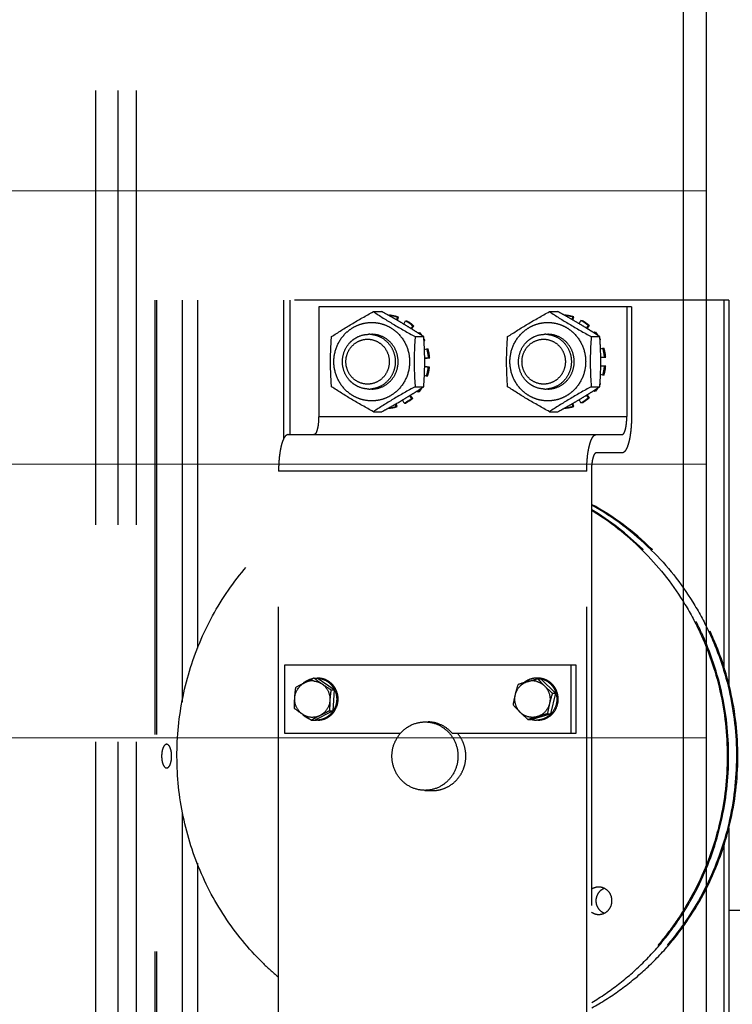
# Model space of a CAD drawing. Header units: millimetres. Extents: x 132157 to 155303, y 33763 to 45643.
# Tile 29 of 256: x 140923 to 141027, y 35073 to 35217. Entities that reach past the tile are written whole.
import ezdxf

# ---------------------------------------------------------------- set-up
doc = ezdxf.new("R2010")
doc.units = ezdxf.units.MM
doc.header["$LTSCALE"] = 20
doc.linetypes.add('ČÁRKOVANÁ2', pattern=[9.525, 6.35, -3.175])
doc.layers.add('KONSTRUKCE', color=30, linetype='Continuous')
doc.layers.add('PŘEJEZD', color=7, linetype='ČÁRKOVANÁ2')
doc.layers.add('SLABA', color=7, linetype='Continuous', lineweight=9)

msp = doc.modelspace()

# ---------------------------------------------------------------- linework, layer by layer
at = {"layer": 'KONSTRUKCE'}
for p, q in [((141023.1698, 36042.095), (141023.1698, 34538.5921)), ((141019.8365, 34540.5921), (141019.8365, 35875.2588))]:
    msp.add_line(p, q, dxfattribs=at)
at = {"layer": 'PŘEJEZD', "ltscale": 0.5}
for p, q in [((140933.8898, 34952.5921), (140933.8898, 36442.5921)), ((140937.1698, 34952.5921), (140937.1698, 36442.5921)), ((140939.8365, 34952.5921), (140939.8365, 36442.5921)), ((141026.4697, 35175.9255), (140939.8365, 35175.9255)), ((140942.5031, 35175.9255), (140942.5031, 35042.5921)), ((140942.753, 35175.9255), (140942.753, 35042.5921)), ((140946.5869, 35117.1439), (140946.5869, 35175.9255)), ((140948.7713, 35175.9255), (140948.7713, 35125.0506)), ((140961.3702, 35155.6475), (140961.3702, 35175.9255)), ((140962.2928, 35175.9255), (140962.2928, 35156.2588)), ((141025.7795, 35175.9255), (141025.7795, 35121.9924)), ((141026.4697, 35175.9255), (141026.4697, 35119.5543)), ((141012.2565, 35174.9255), (140966.4898, 35174.9255)), ((140966.4898, 35174.9255), (140966.4898, 35158.9255)), ((140974.4871, 35174.2386), (140975.7405, 35174.2386)), ((141000.2451, 35174.2386), (141001.4985, 35174.2386)), ((141011.5663, 35174.9255), (141011.5663, 35158.9255)), ((141012.2565, 35174.9255), (141012.2565, 35158.9255)), ((140976.7373, 35173.6835), (140976.7406, 35173.7129)), ((140978.0049, 35173.4281), (140977.8815, 35173.0324)), ((140978.1775, 35173.4281), (140978.0049, 35173.4281)), ((140978.0277, 35172.9482), (140978.1775, 35173.4281)), ((140978.9333, 35172.4144), (140979.1913, 35172.8935)), ((140979.1913, 35172.8935), (140979.3639, 35172.8935)), ((141002.4205, 35173.728), (141002.3918, 35173.744)), ((141003.6506, 35173.4646), (141003.5406, 35173.0893)), ((141003.8231, 35173.4646), (141003.6506, 35173.4646)), ((141003.6883, 35173.0043), (141003.8231, 35173.4646)), ((141004.5974, 35172.4705), (141004.846, 35172.9519)), ((141004.846, 35172.9519), (141005.0185, 35172.9519)), ((140978.9575, 35172.4032), (140978.9178, 35172.4269)), ((140980.0363, 35171.746), (140979.9116, 35171.8233)), ((140980.2542, 35172.1295), (140979.97, 35171.7839)), ((140980.1521, 35171.6741), (140980.0363, 35171.746)), ((140980.0843, 35171.7129), (140980.4267, 35172.1295)), ((140980.4267, 35172.1295), (140980.2542, 35172.1295)), ((141004.6025, 35172.4706), (141004.5735, 35172.4879)), ((141004.629, 35172.4549), (141004.6025, 35172.4706)), ((141005.6846, 35171.814), (141005.5838, 35171.8762)), ((141005.9218, 35172.2077), (141005.6328, 35171.8431)), ((141005.7484, 35171.7712), (141006.0944, 35172.2077)), ((141006.0944, 35172.2077), (141005.9218, 35172.2077)), ((141006.7192, 35171.1606), (141006.8368, 35171.2605)), ((141006.8368, 35171.2605), (141007.0093, 35171.2605)), ((140980.6047, 35170.582), (140981.858, 35170.582)), ((140981.0649, 35171.0937), (140981.1527, 35171.1656)), ((140981.1207, 35171.061), (140981.0731, 35171.0916)), ((140981.2251, 35170.9938), (140981.1207, 35171.061)), ((140981.1527, 35171.1656), (140981.3252, 35171.1656)), ((140982.0248, 35170.0387), (140981.8914, 35170.0387)), ((140981.8956, 35169.9702), (140982.0248, 35170.0387)), ((141006.3627, 35170.582), (141007.616, 35170.582)), ((141006.7642, 35171.1345), (141006.7261, 35171.1589)), ((141006.8335, 35171.0901), (141006.7642, 35171.1345)), ((141006.8872, 35171.0555), (141006.8335, 35171.0901)), ((141007.7282, 35170.1467), (141007.6427, 35170.1467)), ((141007.6456, 35170.1009), (141007.7282, 35170.1467)), ((140981.9647, 35168.6859), (140982.326, 35168.7921)), ((140982.326, 35168.7921), (140982.4985, 35168.7921)), ((141007.7189, 35168.8048), (141008.0508, 35168.9091)), ((141008.0508, 35168.9091), (141008.2234, 35168.9091)), ((140981.9989, 35167.413), (140982.7283, 35167.4738)), ((140982.5557, 35167.4738), (140981.9989, 35167.4274)), ((140982.7283, 35167.4738), (140982.5557, 35167.4738)), ((141007.757, 35167.522), (141008.4758, 35167.5953)), ((141008.3033, 35167.5953), (141007.757, 35167.5396)), ((141008.4758, 35167.5953), (141008.3033, 35167.5953)), ((140981.9975, 35166.199), (140982.5326, 35166.1345)), ((140982.7052, 35166.1345), (140981.9981, 35166.2198)), ((140982.5326, 35166.1345), (140982.7052, 35166.1345)), ((141008.4758, 35166.2557), (141007.757, 35166.329)), ((141007.757, 35166.3114), (141008.3033, 35166.2557)), ((141008.3033, 35166.2557), (141008.4758, 35166.2557)), ((140982.2576, 35164.8255), (140981.9571, 35164.926)), ((140982.4302, 35164.8255), (140982.2576, 35164.8255)), ((141008.0508, 35164.9419), (141007.7189, 35165.0461)), ((141008.2234, 35164.9419), (141008.0508, 35164.9419)), ((140980.6047, 35163.2689), (140981.858, 35163.2689)), ((140981.0033, 35162.4969), (140980.8587, 35162.6243)), ((140980.8639, 35162.6255), (140980.9088, 35162.6542)), ((140980.9088, 35162.6542), (140981.0324, 35162.7332)), ((140981.0324, 35162.7332), (140981.1207, 35162.79)), ((140981.8782, 35163.5973), (140981.9137, 35163.5973)), ((141006.3627, 35163.2689), (141007.616, 35163.2689)), ((141006.8368, 35162.5905), (141006.7192, 35162.6904)), ((141006.7261, 35162.6921), (141006.7642, 35162.7164)), ((141006.7642, 35162.7164), (141006.8335, 35162.7609)), ((141006.8335, 35162.7609), (141006.8872, 35162.7954)), ((141007.0093, 35162.5905), (141006.8368, 35162.5905)), ((141007.6427, 35163.7043), (141007.7282, 35163.7043)), ((141007.7282, 35163.7043), (141007.6456, 35163.75)), ((140978.7129, 35161.3021), (140978.7499, 35161.3241)), ((140978.9836, 35160.8425), (140978.7455, 35161.3243)), ((140978.7499, 35161.3241), (140978.7843, 35161.3445)), ((140979.7394, 35161.9216), (140979.8251, 35161.9743)), ((140979.78, 35161.949), (140980.0721, 35161.5667)), ((140980.2447, 35161.5667), (140979.897, 35162.0217)), ((140980.0721, 35161.5667), (140980.2447, 35161.5667)), ((140981.1758, 35162.4969), (140981.0033, 35162.4969)), ((141004.5735, 35161.363), (141004.6025, 35161.3803)), ((141004.846, 35160.899), (141004.5974, 35161.3804)), ((141004.6025, 35161.3803), (141004.629, 35161.3961)), ((141005.5838, 35161.9747), (141005.6846, 35162.0369)), ((141005.6328, 35162.0079), (141005.9218, 35161.6432)), ((141006.0944, 35161.6432), (141005.7484, 35162.0797)), ((141005.9218, 35161.6432), (141006.0944, 35161.6432)), ((140977.683, 35160.7042), (140977.7796, 35160.352)), ((140977.7796, 35160.352), (140977.9521, 35160.352)), ((140977.9521, 35160.352), (140977.832, 35160.79)), ((140979.1562, 35160.8425), (140978.9836, 35160.8425)), ((141002.3918, 35160.1069), (141002.4205, 35160.123)), ((141003.5406, 35160.7616), (141003.6506, 35160.3864)), ((141003.6506, 35160.3864), (141003.8231, 35160.3864)), ((141003.8231, 35160.3864), (141003.6883, 35160.8466)), ((141005.0185, 35160.899), (141004.846, 35160.899)), ((140966.4898, 35158.9255), (141011.5663, 35158.9255)), ((140974.4871, 35159.6124), (140975.7405, 35159.6124)), ((141000.2451, 35159.6124), (141001.4985, 35159.6124)), ((140962.0036, 35156.2588), (141010.8762, 35156.2588)), ((141010.8762, 35153.5921), (141007.0801, 35153.5921)), ((141005.6998, 35150.9255), (140960.6232, 35150.9255)), ((140960.6232, 35067.5921), (140960.6232, 35150.9255)), ((141005.6998, 35067.5921), (141005.6998, 35150.9255)), ((141006.39, 35150.9255), (141006.39, 35067.5921)), ((140961.5429, 35122.5921), (141004.0899, 35122.5921)), ((140961.5429, 35112.5921), (140961.5429, 35122.5921)), ((141003.3997, 35122.5921), (141003.3997, 35112.5921)), ((141004.0899, 35122.5921), (141004.0899, 35112.5921)), ((140965.8133, 35120.6651), (140966.2692, 35120.6651)), ((140968.7448, 35118.9582), (140966.2692, 35120.6651)), ((140998.5364, 35120.5809), (140998.9924, 35120.5809)), ((141001.1347, 35118.4449), (140998.9924, 35120.5809)), ((140968.2888, 35118.9582), (140968.7448, 35118.9582)), ((140968.7448, 35118.9582), (140968.5547, 35115.8853)), ((141001.1347, 35118.4449), (141000.419, 35115.4561)), ((141000.6787, 35118.4449), (141001.1347, 35118.4449)), ((140965.8892, 35114.5192), (140968.5547, 35115.8853)), ((140968.0987, 35115.8853), (140968.5547, 35115.8853)), ((140997.5611, 35114.6034), (141000.419, 35115.4561)), ((140999.963, 35115.4561), (141000.419, 35115.4561)), ((140965.4332, 35114.5192), (140965.8892, 35114.5192)), ((140997.1051, 35114.6034), (140997.5611, 35114.6034)), ((140978.4419, 35112.5921), (140961.5429, 35112.5921)), ((141004.0899, 35112.5921), (140986.0366, 35112.5921)), ((140982.04, 35104.2588), (140983.5882, 35104.2588)), ((140946.5869, 35042.5921), (140946.5869, 35101.055)), ((141026.4697, 35098.781), (141026.4697, 35042.5921)), ((141025.7795, 35096.5718), (141025.7795, 35042.5921)), ((140948.7713, 35093.6183), (140948.7713, 35042.5921)), ((141030.8038, 35086.7141), (141026.4697, 35086.7141))]:
    msp.add_line(p, q, dxfattribs=at)
for centre, radius, start, end in [((140914.0217, 35061.707), 128.3455, 60.74766, 61.257112), ((140938.9077, 35060.1277), 130.1495, 60.805369, 61.254867), ((140923.972, 35079.5079), 107.9524, 60.489885, 60.738598), ((140975.9684, 35167.3344), 6.425, 71.520146, 83.097262), ((140976.1409, 35167.3344), 6.425, 71.520146, 83.097262), ((140929.3705, 35089.0373), 97, 60.043791, 60.492344), ((140933.0113, 35095.367), 89.698, 59.894651, 60.039784), ((140937.127, 35102.439), 81.5155, 59.157961, 59.903943), ((140975.8796, 35167.1648), 6.6171, 48.615611, 59.96796), ((140976.0521, 35167.1648), 6.6171, 48.615611, 59.96796), ((140952.2948, 35084.0677), 102.7207, 60.123061, 60.792075), ((141001.7277, 35167.3394), 6.4199, 72.571243, 83.705648), ((141001.9003, 35167.3391), 6.4201, 72.572317, 84.155261), ((140962.0184, 35100.9721), 83.2193, 59.245494, 60.130328), ((141001.6444, 35167.174), 6.6057, 49.643759, 61.009191), ((141001.817, 35167.174), 6.6057, 49.643759, 61.009191), ((140939.8166, 35106.9316), 76.2793, 58.289127, 59.127754), ((140937.1915, 35102.7269), 81.2363, 57.304611, 58.073234), ((140965.5023, 35106.8139), 76.4175, 58.365015, 59.202095), ((140964.1426, 35104.6218), 78.9971, 57.659617, 58.273352), ((140962.4818, 35101.9984), 82.1019, 57.391546, 57.659711), ((141001.4972, 35167.0281), 6.8136, 34.875264, 38.401969), ((141001.6688, 35167.0273), 6.8148, 34.688528, 38.401744), ((140973.8316, 35167.1951), 3.7304, 83.609329, 89.988187), ((140975.7352, 35167.0253), 6.8184, 34.927853, 37.389032), ((140930.4508, 35092.2654), 93.6813, 56.719016, 57.180839), ((140975.901, 35167.0203), 6.8268, 33.678826, 37.387679), ((140975.8825, 35167.0077), 6.8492, 32.926476, 33.68037), ((140975.8257, 35166.9743), 6.9151, 26.304987, 28.953689), ((140999.5897, 35167.1951), 3.7304, 83.609329, 89.988187), ((140956.6104, 35092.8796), 92.9475, 56.718231, 57.25397), ((141001.6447, 35167.0105), 6.8442, 32.949455, 34.689667), ((140953.8381, 35166.4945), 53.933, 2.456893, 4.346513), ((141001.59, 35166.9775), 6.9081, 27.307077, 28.943512), ((140938.3003, 35166.9239), 43.7037, 357.3788, 2.313614), ((140975.5113, 35166.9253), 7.0657, 4.452646, 15.319982), ((140975.6839, 35166.9253), 7.0657, 4.452646, 15.319982), ((140964.2104, 35166.9255), 43.5518, 357.52456, 2.47544), ((141001.2739, 35166.9258), 7.0611, 5.439935, 16.31199), ((141001.4465, 35166.9258), 7.0611, 5.439935, 16.31199), ((140975.5209, 35166.9244), 7.0561, 342.695332, 353.572537), ((140975.6934, 35166.9244), 7.0561, 342.695332, 353.572537), ((141001.2739, 35166.9251), 7.0611, 343.68801, 354.560065), ((141001.4465, 35166.9251), 7.0611, 343.68801, 354.560065), ((140924.6233, 35167.5669), 57.3958, 355.705502, 357.361952), ((140950.9008, 35167.531), 56.8751, 355.702366, 357.494228), ((140973.8316, 35166.6559), 3.7304, 270.011813, 276.390671), ((140937.0304, 35231.3696), 81.5299, 302.339758, 302.522899), ((140975.7438, 35166.8195), 6.8078, 320.584174, 325.090021), ((140932.0809, 35239.0808), 90.6929, 302.73297, 303.288394), ((140975.9205, 35166.8163), 6.8026, 320.582966, 324.300598), ((140975.8908, 35166.8377), 6.8392, 324.300262, 327.06728), ((140975.8392, 35166.8695), 6.8998, 331.031573, 331.690022), ((140999.5897, 35166.6559), 3.7304, 270.011813, 276.390671), ((140962.4818, 35231.8525), 82.1019, 302.340289, 302.608454), ((141001.4972, 35166.8229), 6.8136, 321.598031, 325.124736), ((140957.7941, 35239.1497), 90.7751, 302.739619, 303.28818), ((141001.6688, 35166.8236), 6.8148, 321.598256, 325.311472), ((141001.6447, 35166.8404), 6.8442, 325.310333, 327.050545), ((141001.59, 35166.8734), 6.9081, 331.056488, 332.692923), ((140929.6852, 35244.1858), 96.2986, 299.184709, 300.605353), ((140939.0909, 35228.1166), 77.6793, 300.729797, 301.552962), ((140975.893, 35166.6678), 6.5944, 297.948462, 309.326813), ((140976.0655, 35166.6678), 6.5944, 297.948462, 309.326813), ((140938.8175, 35228.5376), 78.1812, 301.635951, 302.343497), ((140960.8424, 35234.8904), 85.5493, 299.881722, 300.742456), ((140965.0941, 35227.7107), 77.2051, 300.802175, 301.630715), ((141001.6444, 35166.677), 6.6057, 298.990809, 310.356241), ((141001.817, 35166.677), 6.6057, 298.990809, 310.356241), ((140964.4336, 35228.7641), 78.4485, 301.724502, 302.342529), ((140913.2273, 35273.5827), 129.989, 298.744946, 299.199665), ((140975.9708, 35166.5062), 6.4145, 276.331866, 286.378414), ((140976.1434, 35166.5075), 6.4157, 274.786463, 286.374758), ((140938.9077, 35273.7232), 130.1495, 298.745133, 299.194631), ((140952.2948, 35249.7832), 102.7207, 299.207925, 299.876939), ((141001.7277, 35166.5115), 6.4199, 276.294352, 287.428757), ((141001.9003, 35166.5118), 6.4201, 275.844739, 287.427683), ((140986.9952, 35110.7438), 40.3129, 45.606011, 61.192554), ((140986.7762, 35110.7272), 40.3338, 45.386107, 60.844762), ((140985.5393, 35110.6067), 40.4874, 45.63127, 58.911276), ((140985.4314, 35110.7335), 40.3281, 45.381582, 58.592028), ((140985.3728, 35110.426), 40.733, 45.420138, 45.641533), ((140986.7196, 35110.4262), 40.7327, 45.420138, 45.641545), ((140985.1571, 35110.4165), 40.7464, 45.230242, 45.420123), ((140986.5035, 35110.4163), 40.7467, 45.23023, 45.420123), ((140982.3089, 35085.1769), 39.134, 117.510419, 119.316342), ((140966.223, 35117.6844), 2.9902, 128.229758, 132.071912), ((140981.2416, 35087.1562), 36.8855, 117.134484, 117.460116), ((140966.1978, 35117.7161), 2.9497, 126.007024, 128.226648), ((140965.5623, 35117.7577), 2.5011, 86.244718, 117.207002), ((140994.2236, 35060.4397), 66.5901, 115.254877, 115.432779), ((140984.9426, 35145.7907), 31.5789, 232.71622, 235.352955), ((140966.1644, 35117.7896), 2.8691, 87.193374, 87.947695), ((141015.1037, 35059.9036), 62.8992, 107.146312, 107.988776), ((140998.3973, 35117.7134), 2.9531, 126.007987, 128.673002), ((141013.3655, 35065.4461), 57.0907, 106.610052, 107.119319), ((140998.3912, 35117.7207), 2.9435, 118.85974, 125.996151), ((140998.3824, 35117.7383), 2.9238, 109.301181, 118.87439), ((140997.759, 35117.7678), 2.4911, 75.591935, 106.638198), ((140998.3665, 35117.7742), 2.8847, 92.444162, 109.238617), ((140998.3621, 35117.8069), 2.8519, 90.002091, 92.384718), ((140998.3621, 35117.7916), 2.8671, 86.353624, 90.000931), ((140998.361, 35117.7785), 2.8803, 77.300702, 86.348685), ((140998.5684, 35117.7765), 2.882, 79.750814, 89.970995), ((140998.3638, 35117.7928), 2.8658, 75.506527, 77.292913), ((140966.0335, 35117.6202), 3.0887, 25.828259, 26.421178), ((140966.2312, 35117.6155), 3.0994, 24.525293, 28.442062), ((140998.1678, 35117.5943), 3.157, 9.897192, 16.030876), ((140981.3547, 35140.3494), 30.338, 235.41465, 235.557279), ((140966.2194, 35117.4966), 2.9853, 226.986004, 231.694561), ((140984.6658, 35145.2587), 36.2595, 235.629878, 237.290088), ((140966.1947, 35117.4665), 2.9463, 231.708729, 246.451972), ((140983.6302, 35082.179), 37.1082, 117.137154, 119.365353), ((140966.0665, 35117.541), 3.0486, 322.321729, 326.394964), ((140966.2804, 35117.5351), 3.0396, 322.006626, 324.450866), ((140998.3007, 35117.5063), 2.998, 306.044582, 315.905609), ((140998.5198, 35117.4914), 2.9789, 306.025833, 313.037499), ((140998.2725, 35117.5351), 3.0382, 315.884791, 322.311916), ((140998.4834, 35117.5309), 3.0325, 313.030153, 321.159272), ((140991.9742, 35156.6074), 49.7578, 237.270872, 237.764316), ((140966.1676, 35117.3928), 2.867, 265.35527, 269.966801), ((140982.4367, 35109.5882), 4.6706, 81.671992, 89.998358), ((141015.1176, 35059.2435), 58.2166, 106.613707, 108.023355), ((140998.368, 35117.4126), 2.887, 255.85255, 261.366808), ((140998.3654, 35117.3985), 2.8727, 261.375401, 269.960306), ((140983.1618, 35108.898), 4.6725, 266.882423, 269.997042), ((140983.1612, 35108.9033), 4.6778, 270.003297, 273.455895), ((140983.1599, 35108.9285), 4.703, 273.453533, 274.383615), ((140983.1593, 35108.9365), 4.7111, 274.383616, 275.369289), ((140983.1583, 35108.947), 4.7216, 275.369885, 278.21308), ((140983.1588, 35108.9441), 4.7186, 278.211774, 283.521819), ((140983.1605, 35108.9352), 4.7096, 283.52652, 285.511808), ((141007.4625, 35088.2348), 1.8805, 65.042543, 89.916139), ((141009.0581, 35088.1696), 1.9568, 129.592119, 137.392432), ((140986.8501, 35108.0911), 40.7323, 225.420118, 229.78643)]:
    msp.add_arc(centre, radius, start, end, dxfattribs=at)
for points, knots in [([(140968.3696, 35170.582), (140969.3279, 35171.211), (140971.3394, 35172.4776), (140973.4088, 35173.6469), (140974.4871, 35174.2386)], [0, 0, 0, 0, 0.48237855, 1, 1, 1, 1]), ([(140974.4871, 35174.2386), (140975.4454, 35173.6096), (140977.4569, 35172.343), (140979.5263, 35171.1737), (140980.6047, 35170.582)], [0, 0, 0, 0, 0.48237855, 1, 1, 1, 1]), ([(140994.1276, 35170.582), (140995.0859, 35171.211), (140997.0974, 35172.4776), (140999.1668, 35173.6469), (141000.2451, 35174.2386)], [0, 0, 0, 0, 0.48237855, 1, 1, 1, 1]), ([(141000.2451, 35174.2386), (141001.2034, 35173.6096), (141003.215, 35172.343), (141005.2844, 35171.1737), (141006.3627, 35170.582)], [0, 0, 0, 0, 0.48237855, 1, 1, 1, 1]), ([(140974.2511, 35161.1921), (140973.8891, 35161.1921), (140973.162, 35161.2664), (140972.1157, 35161.5953), (140971.1515, 35162.13), (140970.0253, 35163.0869), (140968.9971, 35164.6852), (140968.5706, 35166.9254), (140968.997, 35169.1655), (140970.0252, 35170.764), (140971.1514, 35171.7209), (140972.1156, 35172.2556), (140973.162, 35172.5845), (140973.8891, 35172.6588), (140974.2511, 35172.6588)], [0, 0, 0, 0, 0.06156624, 0.12332481, 0.18536157, 0.24780052, 0.37331872, 0.49999474, 0.62667, 0.75219052, 0.81463234, 0.87667176, 0.93843308, 1, 1, 1, 1]), ([(140974.2511, 35172.6588), (140974.613, 35172.6588), (140975.3401, 35172.5845), (140976.3864, 35172.2556), (140977.3506, 35171.7209), (140978.4768, 35170.7641), (140979.5051, 35169.1657), (140979.9316, 35166.9256), (140979.5051, 35164.6854), (140978.4769, 35163.087), (140977.3507, 35162.1301), (140976.3865, 35161.5953), (140975.3402, 35161.2664), (140974.613, 35161.1921), (140974.2511, 35161.1921)], [0, 0, 0, 0, 0.06156624, 0.12332481, 0.18536157, 0.24780052, 0.37331872, 0.49999474, 0.62667, 0.75219052, 0.81463234, 0.87667176, 0.93843308, 1, 1, 1, 1]), ([(141000.0091, 35161.1921), (140999.6471, 35161.1921), (140998.92, 35161.2664), (140997.8737, 35161.5953), (140996.9095, 35162.13), (140995.7833, 35163.0869), (140994.7551, 35164.6852), (140994.3286, 35166.9254), (140994.755, 35169.1655), (140995.7832, 35170.764), (140996.9094, 35171.7209), (140997.8737, 35172.2556), (140998.92, 35172.5845), (140999.6471, 35172.6588), (141000.0091, 35172.6588)], [0, 0, 0, 0, 0.06156624, 0.12332481, 0.18536157, 0.24780052, 0.37331872, 0.49999474, 0.62667, 0.75219052, 0.81463234, 0.87667176, 0.93843308, 1, 1, 1, 1]), ([(141000.0091, 35172.6588), (141000.371, 35172.6588), (141001.0982, 35172.5845), (141002.1445, 35172.2556), (141003.1086, 35171.7209), (141004.2348, 35170.7641), (141005.2631, 35169.1657), (141005.6896, 35166.9256), (141005.2631, 35164.6854), (141004.2349, 35163.087), (141003.1087, 35162.1301), (141002.1445, 35161.5953), (141001.0982, 35161.2664), (141000.371, 35161.1921), (141000.0091, 35161.1921)], [0, 0, 0, 0, 0.06156624, 0.12332481, 0.18536157, 0.24780052, 0.37331872, 0.49999474, 0.62667, 0.75219052, 0.81463234, 0.87667176, 0.93843308, 1, 1, 1, 1]), ([(140973.8324, 35162.9255), (140973.3292, 35162.9255), (140972.5606, 35163.0847), (140971.6703, 35163.5798), (140970.8839, 35164.2474), (140970.167, 35165.3626), (140969.8691, 35166.9255), (140970.167, 35168.4884), (140970.8839, 35169.6036), (140971.6703, 35170.2711), (140972.5606, 35170.7662), (140973.3292, 35170.9255), (140973.8324, 35170.9255)], [0, 0, 0, 0, 0.12285008, 0.18496153, 0.24748121, 0.37316173, 0.5, 0.62683827, 0.75251879, 0.81503847, 0.87714992, 1, 1, 1, 1]), ([(140973.6471, 35163.6412), (140973.2339, 35163.6412), (140972.3941, 35163.8143), (140971.3398, 35164.5492), (140970.638, 35165.6418), (140970.3929, 35166.9254), (140970.6379, 35168.209), (140971.3397, 35169.3017), (140972.394, 35170.0366), (140973.2339, 35170.2098), (140973.6471, 35170.2098)], [0, 0, 0, 0, 0.12300738, 0.24716817, 0.37299771, 0.49999135, 0.62698435, 0.75281854, 0.87698788, 1, 1, 1, 1]), ([(140973.6471, 35170.2098), (140974.0604, 35170.2098), (140974.9002, 35170.0366), (140975.9545, 35169.3018), (140976.6563, 35168.2092), (140976.9014, 35166.9256), (140976.6564, 35165.642), (140975.9546, 35164.5493), (140974.9002, 35163.8143), (140974.0604, 35163.6412), (140973.6471, 35163.6412)], [0, 0, 0, 0, 0.12300738, 0.24716817, 0.37299771, 0.49999135, 0.62698435, 0.75281854, 0.87698788, 1, 1, 1, 1]), ([(140974.2469, 35170.9023), (140974.714, 35170.85), (140975.6418, 35170.5626), (140976.7779, 35169.6509), (140977.5236, 35168.3825), (140977.7827, 35166.9255), (140977.5236, 35165.4684), (140976.7779, 35164.2001), (140975.6418, 35163.2884), (140974.714, 35163.0009), (140974.2469, 35162.9487)], [0, 0, 0, 0, 0.1230601, 0.2473402, 0.37315935, 0.5, 0.62684065, 0.7526598, 0.8769399, 1, 1, 1, 1]), ([(140978.1149, 35166.9255), (140978.1149, 35167.4451), (140977.9161, 35168.4903), (140977.0614, 35169.8194), (140975.7772, 35170.7148), (140974.7543, 35170.9256), (140974.2511, 35170.9256)], [0, 0, 0, 0, 0.25401097, 0.50566063, 0.75399517, 1, 1, 1, 1]), ([(140981.9684, 35168.6881), (140981.962, 35168.8477), (140981.9336, 35169.4794), (140981.8932, 35170.1106), (140981.858, 35170.582)], [0, 0, 0, 0, 0.25249474, 1, 1, 1, 1]), ([(140999.5904, 35162.9255), (140999.0872, 35162.9255), (140998.3186, 35163.0847), (140997.4283, 35163.5798), (140996.642, 35164.2474), (140995.925, 35165.3626), (140995.6271, 35166.9255), (140995.925, 35168.4884), (140996.642, 35169.6036), (140997.4283, 35170.2711), (140998.3186, 35170.7662), (140999.0872, 35170.9255), (140999.5904, 35170.9255)], [0, 0, 0, 0, 0.12285008, 0.18496153, 0.24748121, 0.37316173, 0.5, 0.62683827, 0.75251879, 0.81503847, 0.87714992, 1, 1, 1, 1]), ([(140999.4052, 35163.6412), (140998.992, 35163.6412), (140998.1521, 35163.8143), (140997.0978, 35164.5492), (140996.396, 35165.6418), (140996.1509, 35166.9254), (140996.3959, 35168.209), (140997.0977, 35169.3017), (140998.1521, 35170.0366), (140998.9919, 35170.2098), (140999.4052, 35170.2098)], [0, 0, 0, 0, 0.12300738, 0.24716817, 0.37299771, 0.49999135, 0.62698435, 0.75281854, 0.87698788, 1, 1, 1, 1]), ([(140999.4052, 35170.2098), (140999.8184, 35170.2098), (141000.6582, 35170.0366), (141001.7126, 35169.3018), (141002.4144, 35168.2092), (141002.6594, 35166.9256), (141002.4144, 35165.642), (141001.7126, 35164.5493), (141000.6583, 35163.8143), (140999.8184, 35163.6412), (140999.4052, 35163.6412)], [0, 0, 0, 0, 0.12300738, 0.24716817, 0.37299771, 0.49999135, 0.62698435, 0.75281854, 0.87698788, 1, 1, 1, 1]), ([(141000.0049, 35170.9023), (141000.472, 35170.85), (141001.3998, 35170.5626), (141002.536, 35169.6509), (141003.2817, 35168.3825), (141003.5407, 35166.9255), (141003.2817, 35165.4684), (141002.536, 35164.2001), (141001.3998, 35163.2884), (141000.472, 35163.0009), (141000.0049, 35162.9487)], [0, 0, 0, 0, 0.1230601, 0.2473402, 0.37315935, 0.5, 0.62684065, 0.7526598, 0.8769399, 1, 1, 1, 1]), ([(141003.8729, 35166.9255), (141003.8729, 35167.4451), (141003.6742, 35168.4903), (141002.8194, 35169.8194), (141001.5352, 35170.7148), (141000.5123, 35170.9256), (141000.0091, 35170.9256)], [0, 0, 0, 0, 0.25401097, 0.50566063, 0.75399517, 1, 1, 1, 1]), ([(140974.2511, 35162.9253), (140974.7543, 35162.9253), (140975.7772, 35163.1361), (140977.0614, 35164.0316), (140977.9161, 35165.3606), (140978.1149, 35166.4058), (140978.1149, 35166.9255)], [0, 0, 0, 0, 0.24600473, 0.49433925, 0.74598892, 1, 1, 1, 1]), ([(141000.0091, 35162.9253), (141000.5123, 35162.9253), (141001.5352, 35163.1361), (141002.8194, 35164.0316), (141003.6742, 35165.3606), (141003.8729, 35166.4058), (141003.8729, 35166.9255)], [0, 0, 0, 0, 0.24600473, 0.49433925, 0.74598892, 1, 1, 1, 1]), ([(140974.4871, 35159.6124), (140973.4088, 35160.204), (140971.3394, 35161.3734), (140969.3279, 35162.64), (140968.3696, 35163.2689)], [0, 0, 0, 0, 0.51762145, 1, 1, 1, 1]), ([(140980.6047, 35163.2689), (140979.5263, 35162.6772), (140977.4569, 35161.5079), (140975.4454, 35160.2413), (140974.4871, 35159.6124)], [0, 0, 0, 0, 0.51762145, 1, 1, 1, 1]), ([(141000.2451, 35159.6124), (140999.1668, 35160.204), (140997.0974, 35161.3734), (140995.0859, 35162.64), (140994.1276, 35163.2689)], [0, 0, 0, 0, 0.51762145, 1, 1, 1, 1]), ([(141006.3627, 35163.2689), (141005.2844, 35162.6772), (141003.215, 35161.5079), (141001.2034, 35160.2413), (141000.2451, 35159.6124)], [0, 0, 0, 0, 0.51762145, 1, 1, 1, 1]), ([(140966.4898, 35158.9255), (140966.4898, 35158.5848), (140966.4665, 35158.0886), (140966.3812, 35157.46), (140966.2995, 35157.0606), (140966.196, 35156.7264), (140966.0734, 35156.4464), (140965.9107, 35156.2588), (140965.7996, 35156.2588)], [0, 0, 0, 0, 0.35793873, 0.52091852, 0.66562463, 0.78741887, 0.88330844, 1, 1, 1, 1]), ([(141012.2565, 35158.9255), (141012.2565, 35158.5786), (141012.2395, 35157.8969), (141012.1632, 35156.9076), (141012.0399, 35155.9953), (141011.8738, 35155.1935), (141011.6994, 35154.6145), (141011.5349, 35154.2301), (141011.3507, 35153.8825), (141011.0982, 35153.5921), (141010.8762, 35153.5921)], [0, 0, 0, 0, 0.18222319, 0.35796676, 0.52093044, 0.66559544, 0.78736232, 0.83868219, 0.88334349, 1, 1, 1, 1]), ([(141010.8762, 35156.2588), (141010.9872, 35156.2588), (141011.1499, 35156.4464), (141011.2725, 35156.7264), (141011.3761, 35157.0606), (141011.4577, 35157.46), (141011.5431, 35158.0886), (141011.5663, 35158.5848), (141011.5663, 35158.9255)], [0, 0, 0, 0, 0.1166915, 0.21258103, 0.33437524, 0.47908133, 0.64206113, 1, 1, 1, 1]), ([(140962.0036, 35156.2588), (140961.7815, 35156.2588), (140961.5291, 35155.9684), (140961.3448, 35155.6209), (140961.1804, 35155.2364), (140961.006, 35154.6575), (140960.8398, 35153.8557), (140960.7165, 35152.9433), (140960.6403, 35151.954), (140960.6232, 35151.2724), (140960.6232, 35150.9255)], [0, 0, 0, 0, 0.11665651, 0.16131781, 0.21263768, 0.33440456, 0.47906956, 0.64203324, 0.81777681, 1, 1, 1, 1]), ([(141005.887, 35153.6073), (141005.9426, 35153.9766), (141006.0421, 35154.5011), (141006.2296, 35155.1451), (141006.3765, 35155.531), (141006.5347, 35155.8408), (141006.7027, 35156.0709), (141006.8818, 35156.2202), (141007.0184, 35156.2588), (141007.0801, 35156.2588)], [0, 0, 0, 0, 0.36785952, 0.52448369, 0.66021245, 0.77402001, 0.86615444, 0.9392039, 1, 1, 1, 1]), ([(141005.6998, 35150.9255), (141005.6998, 35151.1589), (141005.7153, 35152.0552), (141005.7883, 35152.9515), (141005.887, 35153.6073)], [0, 0, 0, 0, 0.26034996, 1, 1, 1, 1]), ([(141007.0801, 35153.5921), (141006.9691, 35153.5921), (141006.8064, 35153.4046), (141006.6838, 35153.1246), (141006.5802, 35152.7904), (141006.4986, 35152.3909), (141006.4133, 35151.7624), (141006.39, 35151.2661), (141006.39, 35150.9255)], [0, 0, 0, 0, 0.1166915, 0.21258103, 0.33437524, 0.47908133, 0.64206113, 1, 1, 1, 1]), ([(140958.26, 35079.0786), (140956.1958, 35081.1127), (140952.4781, 35085.6507), (140948.435, 35093.4751), (140946.0695, 35102.0043), (140945.489, 35110.8551), (140946.7175, 35119.6351), (140949.703, 35127.9545), (140954.31, 35135.4393), (140958.3515, 35139.6724), (140960.5592, 35141.5379)], [0, 0, 0, 0, 0.12409939, 0.24902603, 0.37457799, 0.5004335, 0.62622098, 0.75158166, 0.87622935, 1, 1, 1, 1]), ([(141006.4379, 35072.4593), (141007.8411, 35073.2308), (141010.5625, 35074.9485), (141014.3128, 35077.9984), (141017.6896, 35081.4859), (141021.6326, 35086.6546), (141025.4042, 35093.9646), (141027.8088, 35103.5555), (141027.9819, 35113.4608), (141026.2503, 35121.5402), (141023.7976, 35127.6121), (141020.6835, 35133.3244), (141017.613, 35137.1695), (141015.31, 35139.439)], [0, 0, 0, 0, 0.06155418, 0.12334762, 0.18539349, 0.24769084, 0.3727576, 0.49849884, 0.62450665, 0.75031713, 0.813118, 0.87571627, 1, 1, 1, 1]), ([(141015.1997, 35139.3441), (141017.4843, 35137.0778), (141020.5296, 35133.2432), (141023.6184, 35127.5526), (141026.0516, 35121.507), (141027.7713, 35113.4667), (141027.606, 35103.6098), (141025.2303, 35094.0614), (141021.4986, 35086.7758), (141017.5941, 35081.6167), (141014.2488, 35078.1307), (141010.5315, 35075.0763), (141007.8327, 35073.3513), (141006.4406, 35072.575)], [0, 0, 0, 0, 0.12428765, 0.18688374, 0.24968113, 0.37548425, 0.50148399, 0.62722104, 0.75229039, 0.81459072, 0.87664107, 0.93844001, 1, 1, 1, 1]), ([(141013.8531, 35139.3441), (141016.0911, 35137.124), (141019.0817, 35133.3769), (141022.14, 35127.8214), (141024.5715, 35121.9202), (141026.3469, 35114.0672), (141026.3418, 35104.4122), (141024.2103, 35095.0111), (141020.7401, 35087.7805), (141017.0631, 35082.61), (141012.8552, 35077.9291), (141009.1121, 35074.9907), (141006.4425, 35073.362)], [0, 0, 0, 0, 0.12426281, 0.18683575, 0.24960821, 0.37537359, 0.5013594, 0.62712337, 0.75226849, 0.81461878, 0.87672679, 1, 1, 1, 1]), ([(141006.444, 35073.2379), (141007.7898, 35074.0479), (141010.3932, 35075.8322), (141013.9641, 35078.9505), (141017.1633, 35082.476), (141020.877, 35087.6569), (141024.3865, 35094.9136), (141026.5455, 35104.3578), (141026.5575, 35114.0615), (141024.7698, 35121.9533), (141022.3188, 35127.8807), (141019.2353, 35133.4579), (141016.2196, 35137.2156), (141013.9634, 35139.439)], [0, 0, 0, 0, 0.0616025, 0.12344468, 0.18553534, 0.24786986, 0.37298708, 0.49872973, 0.62469729, 0.7504442, 0.81320676, 0.8757682, 1, 1, 1, 1]), ([(140962.991, 35117.7625), (140963.0193, 35118.2202), (140963.3093, 35119.1301), (140964.0172, 35119.7762), (140964.4188, 35119.982)], [0, 0, 0, 0, 0.50395144, 1, 1, 1, 1]), ([(140964.4188, 35119.982), (140964.5174, 35120.0325), (140964.9176, 35120.2354), (140965.3213, 35120.4314), (140965.6264, 35120.5765)], [0, 0, 0, 0, 0.24693907, 1, 1, 1, 1]), ([(140964.4637, 35120.1022), (140964.5497, 35120.1647), (140964.9048, 35120.3946), (140965.3104, 35120.5464), (140965.621, 35120.6065)], [0, 0, 0, 0, 0.25141404, 1, 1, 1, 1]), ([(140965.7261, 35120.2534), (140965.9501, 35120.2385), (140966.3973, 35120.1472), (140966.8036, 35119.9398), (140966.9894, 35119.8116)], [0, 0, 0, 0, 0.49860312, 1, 1, 1, 1]), ([(140966.3049, 35120.6553), (140966.563, 35120.6427), (140967.0798, 35120.5464), (140967.7888, 35120.1995), (140968.3859, 35119.6747), (140968.682, 35119.2313), (140968.7996, 35118.9946)], [0, 0, 0, 0, 0.24740604, 0.49612809, 0.74694764, 1, 1, 1, 1]), ([(140968.9564, 35119.0916), (140968.8294, 35119.3262), (140968.5142, 35119.7626), (140967.8903, 35120.2675), (140967.1597, 35120.5862), (140966.6336, 35120.6588), (140966.3726, 35120.6588)], [0, 0, 0, 0, 0.25300234, 0.50371604, 0.75246591, 1, 1, 1, 1]), ([(140966.9894, 35119.8116), (140967.0949, 35119.7388), (140967.5234, 35119.4474), (140967.9589, 35119.1663), (140968.2888, 35118.9582)], [0, 0, 0, 0, 0.24744215, 1, 1, 1, 1]), ([(140966.9894, 35119.8116), (140967.3626, 35119.5543), (140967.9839, 35118.8217), (140968.1605, 35117.8804), (140968.1321, 35117.4218)], [0, 0, 0, 0, 0.49661688, 1, 1, 1, 1]), ([(140995.259, 35118.2338), (140995.3653, 35118.6777), (140995.8063, 35119.5203), (140996.6158, 35120.0262), (140997.0458, 35120.1545)], [0, 0, 0, 0, 0.50432406, 1, 1, 1, 1]), ([(140995.259, 35118.2338), (140995.2893, 35118.3604), (140995.4151, 35118.8624), (140995.5616, 35119.359), (140995.6785, 35119.7282)], [0, 0, 0, 0, 0.25163831, 1, 1, 1, 1]), ([(140997.0458, 35120.1545), (140997.1679, 35120.1909), (140997.6636, 35120.3371), (140998.161, 35120.4772), (140998.5364, 35120.5809)], [0, 0, 0, 0, 0.24648385, 1, 1, 1, 1]), ([(140998.3789, 35120.1805), (140998.597, 35120.1245), (140999.0216, 35119.9519), (140999.3852, 35119.6731), (140999.5459, 35119.5129)], [0, 0, 0, 0, 0.49806708, 1, 1, 1, 1]), ([(140998.5364, 35120.5809), (140998.6151, 35120.493), (140998.9438, 35120.1297), (140999.2825, 35119.7755), (140999.5459, 35119.5129)], [0, 0, 0, 0, 0.24074674, 1, 1, 1, 1]), ([(140999.081, 35120.5673), (140999.3293, 35120.5032), (140999.8129, 35120.3063), (141000.4361, 35119.8303), (141000.9208, 35119.206), (141001.1296, 35118.7187), (141001.2021, 35118.4662)], [0, 0, 0, 0, 0.24696941, 0.49584982, 0.74695298, 1, 1, 1, 1]), ([(141001.3484, 35118.6544), (141001.2598, 35118.903), (141001.0191, 35119.3781), (141000.4913, 35119.971), (140999.8338, 35120.4049), (140999.3347, 35120.5666), (140999.0812, 35120.6125)], [0, 0, 0, 0, 0.25311568, 0.50413302, 0.75294034, 1, 1, 1, 1]), ([(140999.5459, 35119.5129), (140999.6372, 35119.4219), (141000.0075, 35119.0583), (141000.3888, 35118.7059), (141000.6787, 35118.4449)], [0, 0, 0, 0, 0.24825727, 1, 1, 1, 1]), ([(140999.5459, 35119.5129), (140999.8688, 35119.1909), (141000.353, 35118.3587), (141000.3664, 35117.398), (141000.2592, 35116.9505)], [0, 0, 0, 0, 0.49775177, 1, 1, 1, 1]), ([(140962.991, 35117.7625), (140962.9991, 35117.8925), (140963.0364, 35118.406), (140963.0956, 35118.9178), (140963.1477, 35119.299)], [0, 0, 0, 0, 0.25288144, 1, 1, 1, 1]), ([(140968.2888, 35118.9582), (140968.2716, 35118.8326), (140968.2052, 35118.322), (140968.1561, 35117.8091), (140968.1321, 35117.4218)], [0, 0, 0, 0, 0.24630337, 1, 1, 1, 1]), ([(140968.8137, 35118.9659), (140969.0482, 35118.4813), (140969.2655, 35117.3721), (140968.9028, 35116.301), (140968.6056, 35115.8537)], [0, 0, 0, 0, 0.5006127, 1, 1, 1, 1]), ([(140968.7535, 35115.7679), (140969.0688, 35116.209), (140969.4686, 35117.2805), (140969.2767, 35118.4071), (140969.0509, 35118.902)], [0, 0, 0, 0, 0.49914819, 1, 1, 1, 1]), ([(140994.9628, 35116.7394), (140994.9827, 35116.8619), (140995.0675, 35117.3626), (140995.1696, 35117.8605), (140995.259, 35118.2338)], [0, 0, 0, 0, 0.24429796, 1, 1, 1, 1]), ([(140995.9723, 35115.6714), (140995.6494, 35115.9934), (140995.1653, 35116.8255), (140995.1518, 35117.7863), (140995.259, 35118.2338)], [0, 0, 0, 0, 0.49775177, 1, 1, 1, 1]), ([(141000.6787, 35118.4449), (141000.6401, 35118.3228), (141000.487, 35117.8285), (141000.3499, 35117.3292), (141000.2592, 35116.9505)], [0, 0, 0, 0, 0.24742401, 1, 1, 1, 1]), ([(141001.2779, 35118.137), (141001.3522, 35117.7108), (141001.3244, 35116.8213), (141000.9395, 35116.0177), (141000.6768, 35115.6776)], [0, 0, 0, 0, 0.5016702, 1, 1, 1, 1]), ([(141000.8455, 35115.629), (141001.1757, 35116.0392), (141001.6278, 35117.0523), (141001.5264, 35118.1556), (141001.3484, 35118.6544)], [0, 0, 0, 0, 0.49859534, 1, 1, 1, 1]), ([(140962.9577, 35116.2261), (140962.956, 35116.3518), (140962.9527, 35116.8641), (140962.9672, 35117.3767), (140962.991, 35117.7625)], [0, 0, 0, 0, 0.24547663, 1, 1, 1, 1]), ([(140964.1338, 35115.3726), (140963.7606, 35115.63), (140963.1393, 35116.3626), (140962.9627, 35117.3039), (140962.991, 35117.7625)], [0, 0, 0, 0, 0.49661688, 1, 1, 1, 1]), ([(140968.1321, 35117.4218), (140968.1038, 35116.9641), (140967.8139, 35116.0542), (140967.106, 35115.4081), (140966.7043, 35115.2023)], [0, 0, 0, 0, 0.50395144, 1, 1, 1, 1]), ([(140968.1321, 35117.4218), (140968.1241, 35117.292), (140968.0979, 35116.7803), (140968.0938, 35116.2676), (140968.0987, 35115.8853)], [0, 0, 0, 0, 0.2537939, 1, 1, 1, 1]), ([(140995.9723, 35115.6714), (140995.8825, 35115.761), (140995.5382, 35116.1095), (140995.205, 35116.4689), (140994.9628, 35116.7394)], [0, 0, 0, 0, 0.25893928, 1, 1, 1, 1]), ([(141000.2592, 35116.9505), (141000.1529, 35116.5065), (140999.7119, 35115.664), (140998.9024, 35115.158), (140998.4724, 35115.0298)], [0, 0, 0, 0, 0.50432406, 1, 1, 1, 1]), ([(141000.2592, 35116.9505), (141000.2291, 35116.8245), (141000.1159, 35116.3293), (141000.0237, 35115.8296), (140999.963, 35115.4561)], [0, 0, 0, 0, 0.25508801, 1, 1, 1, 1]), ([(140964.1338, 35115.3726), (140964.0301, 35115.4441), (140963.633, 35115.7215), (140963.2431, 35116.0091), (140962.9577, 35116.2261)], [0, 0, 0, 0, 0.25994874, 1, 1, 1, 1]), ([(140966.7043, 35115.2023), (140966.3083, 35114.9993), (140965.3873, 35114.8026), (140964.501, 35115.1194), (140964.1338, 35115.3726)], [0, 0, 0, 0, 0.49943068, 1, 1, 1, 1]), ([(140967.8672, 35115.0823), (140967.6221, 35114.9041), (140967.0747, 35114.6236), (140966.467, 35114.5256), (140966.1659, 35114.5258)], [0, 0, 0, 0, 0.50162924, 1, 1, 1, 1]), ([(140966.3726, 35114.5255), (140966.6738, 35114.5255), (140967.2816, 35114.6233), (140967.8292, 35114.9039), (140968.0744, 35115.0821)], [0, 0, 0, 0, 0.49846237, 1, 1, 1, 1]), ([(140968.0987, 35115.8853), (140967.981, 35115.8298), (140967.5135, 35115.6076), (140967.0491, 35115.3789), (140966.7043, 35115.2023)], [0, 0, 0, 0, 0.25157479, 1, 1, 1, 1]), ([(140968.4793, 35115.6776), (140968.4355, 35115.6209), (140968.2532, 35115.4015), (140968.0399, 35115.2077), (140967.8672, 35115.0823)], [0, 0, 0, 0, 0.2515047, 1, 1, 1, 1]), ([(140968.0744, 35115.0821), (140968.2436, 35115.2051), (140968.453, 35115.3944), (140968.6326, 35115.6087), (140968.6759, 35115.664)], [0, 0, 0, 0, 0.74853397, 1, 1, 1, 1]), ([(140997.1051, 35114.6034), (140996.8151, 35114.8645), (140996.4339, 35115.2169), (140996.0635, 35115.5804), (140995.9723, 35115.6714)], [0, 0, 0, 0, 0.75174296, 1, 1, 1, 1]), ([(140998.4724, 35115.0298), (140998.0465, 35114.9027), (140997.1033, 35114.8807), (140996.2897, 35115.355), (140995.9723, 35115.6714)], [0, 0, 0, 0, 0.49792151, 1, 1, 1, 1]), ([(141000.0647, 35115.0823), (140999.8196, 35114.9041), (140999.2722, 35114.6236), (140998.6645, 35114.5256), (140998.3635, 35114.5258)], [0, 0, 0, 0, 0.50162924, 1, 1, 1, 1]), ([(140999.963, 35115.4561), (140999.8375, 35115.4215), (140999.3396, 35115.2831), (140998.8429, 35115.1403), (140998.4724, 35115.0298)], [0, 0, 0, 0, 0.25200123, 1, 1, 1, 1]), ([(140998.5705, 35114.5254), (140998.8716, 35114.5254), (140999.4796, 35114.6226), (141000.0267, 35114.9041), (141000.2718, 35115.0822)], [0, 0, 0, 0, 0.49841782, 1, 1, 1, 1]), ([(140978.441, 35112.593), (140978.8858, 35113.1077), (140979.9982, 35113.9576), (140981.3676, 35114.2588), (140982.0406, 35114.2587)], [0, 0, 0, 0, 0.50269271, 1, 1, 1, 1]), ([(140982.0406, 35114.2587), (140982.6695, 35114.2586), (140983.9479, 35113.9951), (140985.5529, 35112.8759), (140986.6212, 35111.2147), (140986.8696, 35109.9083), (140986.8696, 35109.2588)], [0, 0, 0, 0, 0.24597243, 0.49431862, 0.74598937, 1, 1, 1, 1]), ([(140986.0366, 35112.5921), (140985.6648, 35113.0225), (140984.7687, 35113.7565), (140983.6701, 35114.1279), (140983.1132, 35114.2095)], [0, 0, 0, 0, 0.50255968, 1, 1, 1, 1]), ([(140977.2103, 35109.2588), (140977.2103, 35109.8631), (140977.4239, 35111.0765), (140978.049, 35112.1396), (140978.441, 35112.593)], [0, 0, 0, 0, 0.50204986, 1, 1, 1, 1]), ([(140984.4201, 35104.3972), (140984.8177, 35104.5075), (140985.5905, 35104.8361), (140986.5865, 35105.6102), (140987.3609, 35106.619), (140987.8681, 35107.7942), (140988.0717, 35109.0636), (140987.9617, 35110.3449), (140987.546, 35111.5573), (140987.0775, 35112.2722), (140986.8044, 35112.5921)], [0, 0, 0, 0, 0.12265415, 0.24626198, 0.37093742, 0.49659359, 0.6227975, 0.74912356, 0.87498611, 1, 1, 1, 1]), ([(140944.249, 35110.9921), (140944.0072, 35110.9921), (140943.7651, 35110.6152), (140943.6334, 35110.2163), (140943.5409, 35109.8047), (140943.5164, 35109.4807), (140943.5164, 35109.2588)], [0, 0, 0, 0, 0.36699469, 0.50763455, 0.66308186, 1, 1, 1, 1]), ([(140944.9815, 35109.2588), (140944.9815, 35109.4807), (140944.9569, 35109.8046), (140944.8644, 35110.2162), (140944.7328, 35110.6151), (140944.4907, 35110.9921), (140944.249, 35110.9921)], [0, 0, 0, 0, 0.33690462, 0.49234014, 0.63297635, 1, 1, 1, 1]), ([(140943.5164, 35109.2588), (140943.5164, 35109.0369), (140943.5409, 35108.713), (140943.6334, 35108.3014), (140943.765, 35107.9025), (140944.0071, 35107.5255), (140944.2489, 35107.5255)], [0, 0, 0, 0, 0.33690462, 0.49234014, 0.63297635, 1, 1, 1, 1]), ([(140944.2489, 35107.5255), (140944.4906, 35107.5255), (140944.7327, 35107.9024), (140944.8644, 35108.3014), (140944.9569, 35108.713), (140944.9815, 35109.0369), (140944.9815, 35109.2588)], [0, 0, 0, 0, 0.36699469, 0.50763455, 0.66308186, 1, 1, 1, 1]), ([(140982.0398, 35104.2589), (140981.4108, 35104.2589), (140980.1324, 35104.5223), (140978.5272, 35105.6416), (140977.4588, 35107.3028), (140977.2103, 35108.6093), (140977.2103, 35109.2588)], [0, 0, 0, 0, 0.245975, 0.4943221, 0.74598785, 1, 1, 1, 1]), ([(140986.8696, 35109.2588), (140986.8696, 35108.6093), (140986.6212, 35107.3027), (140985.5527, 35105.6415), (140983.9474, 35104.5222), (140982.6688, 35104.2589), (140982.0398, 35104.2589)], [0, 0, 0, 0, 0.25401145, 0.50567095, 0.75401792, 1, 1, 1, 1]), ([(141007.4653, 35090.1153), (141007.2734, 35090.1154), (141006.886, 35090.0555), (141006.5356, 35089.8802), (141006.3777, 35089.7689)], [0, 0, 0, 0, 0.49830616, 1, 1, 1, 1]), ([(141007.7867, 35086.5737), (141007.583, 35086.7478), (141007.2433, 35087.1888), (141007.0348, 35087.9933), (141007.1495, 35088.8173), (141007.4358, 35089.2962), (141007.6179, 35089.4943)], [0, 0, 0, 0, 0.24828094, 0.49929369, 0.75069352, 1, 1, 1, 1]), ([(141008.8636, 35086.7365), (141009.0752, 35086.9666), (141009.3924, 35087.5399), (141009.4325, 35088.5126), (141009.0415, 35089.4005), (141008.5357, 35089.8097), (141008.256, 35089.9397)], [0, 0, 0, 0, 0.25017498, 0.50237809, 0.75310025, 1, 1, 1, 1]), ([(141006.3767, 35086.4625), (141006.5344, 35086.3513), (141006.8845, 35086.1759), (141007.2716, 35086.1156), (141007.4634, 35086.1155)], [0, 0, 0, 0, 0.50147089, 1, 1, 1, 1])]:
    msp.add_open_spline(points, degree=3, knots=knots, dxfattribs=at)
for points in [[(140968.3696, 35163.2689), (140968.2787, 35164.4854), (140968.1677, 35166.9255), (140968.2787, 35169.3656), (140968.3696, 35170.582)], [(140980.6047, 35170.582), (140980.5138, 35169.3656), (140980.4028, 35166.9255), (140980.5138, 35164.4854), (140980.6047, 35163.2689)], [(140994.1276, 35163.2689), (140994.0367, 35164.4854), (140993.9257, 35166.9255), (140994.0367, 35169.3656), (140994.1276, 35170.582)], [(141006.3627, 35170.582), (141006.2718, 35169.3656), (141006.1608, 35166.9255), (141006.2718, 35164.4854), (141006.3627, 35163.2689)], [(141007.811, 35089.6775), (141007.9424, 35089.7862), (141008.0895, 35089.8785), (141008.2449, 35089.9487)], [(141007.4634, 35086.1155), (141007.7253, 35086.1154), (141007.9926, 35086.1729), (141008.2316, 35086.2799)], [(141008.2219, 35086.2928), (141008.0655, 35086.3659), (141007.9179, 35086.4615), (141007.7867, 35086.5737)], [(141008.2316, 35086.2799), (141008.4688, 35086.3862), (141008.6877, 35086.5452), (141008.8636, 35086.7365)]]:
    msp.add_open_spline(points, degree=3, dxfattribs=at)
at = {"layer": 'SLABA'}
for p, q in [((140476.5031, 35191.9255), (141023.1698, 35191.9255)), ((140476.5031, 35151.9255), (141023.1698, 35151.9255)), ((140476.5031, 35111.9255), (141023.1698, 35111.9255))]:
    msp.add_line(p, q, dxfattribs=at)

doc.saveas('drawing.dxf')
